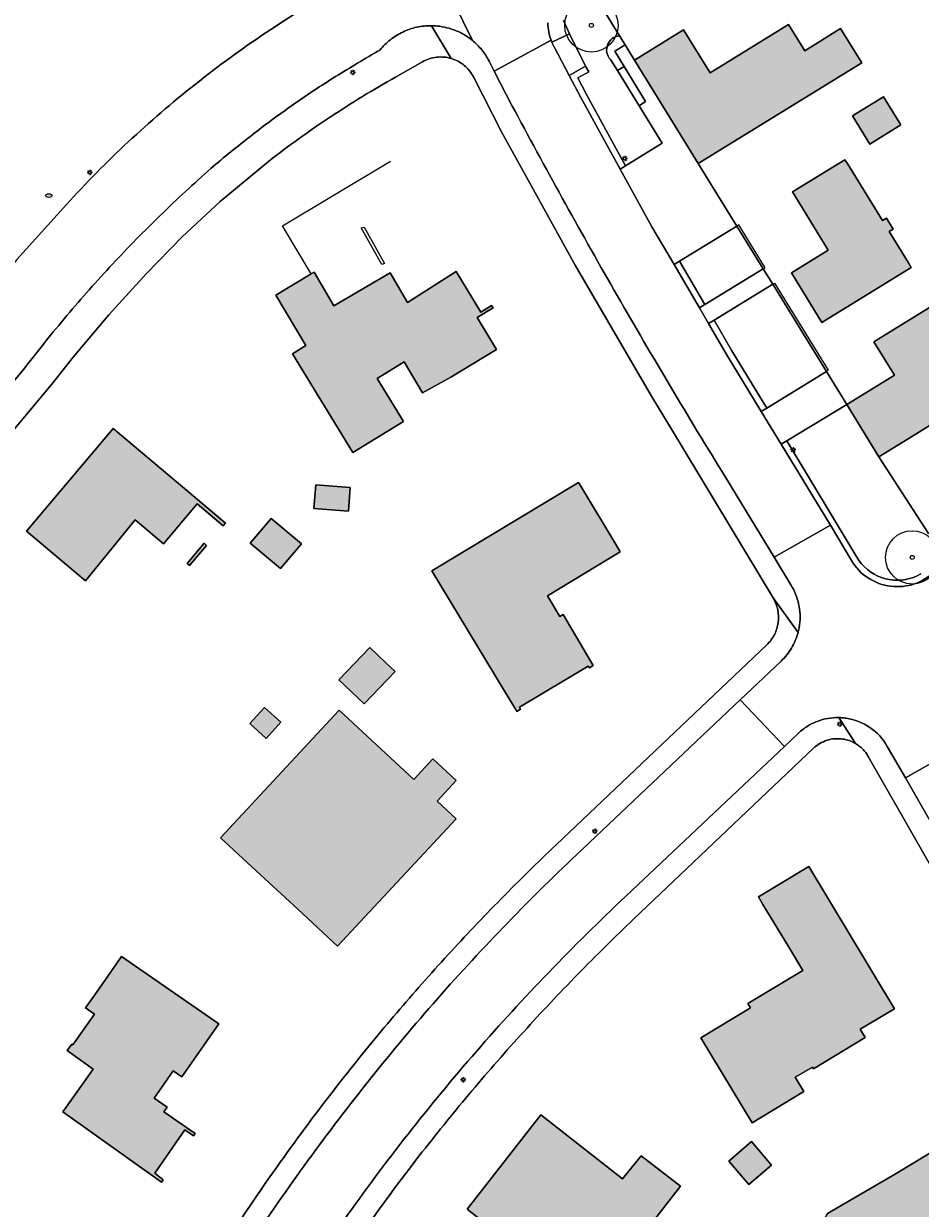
# Model space of a CAD drawing. Header units: metres. Extents: x 187482 to 189800, y 333582 to 335019.
# Tile 156 of 256: x 189077 to 189161, y 333673 to 333784. Entities that reach past the tile are written whole.
import ezdxf
from ezdxf.enums import TextEntityAlignment as Align

# ---------------------------------------------------------------- set-up
doc = ezdxf.new("R2010")
doc.units = ezdxf.units.M
doc.layers.get('0').update_dxf_attribs({"color": 252, "lineweight": 18})
for name, color, linetype, lineweight in [('B-WE-GR-BEPLANTING_CULTUUR_BODEMBEDEKKER-GV', 252, 'Continuous', 18), ('B-WE-GR-BEPLANTING_CULTUUR_HEESTERS-GV', 252, 'Continuous', 18), ('B-WE-GR-BOOM-S', 252, 'Continuous', 18), ('B-WE-GR-HAAG-G', 252, 'GR-HAAG1-SO', 18), ('B-WE-IE-MEUBILAIR-S', 252, 'Continuous', 18), ('B-WE-IE-TERREINAFSCHEIDING_KUNSTMATIG_HEKWERK-G', 252, 'IE-TERREINAFSCHEIDING_KUNSTMATIG-SO', 18), ('B-WE-IE-TERREINAFSCHEIDING_KUNSTMATIG_MUUR-G', 252, 'IE-TERREINAFSCHEIDING_KUNSTMATIG-SO', 18), ('B-WE-OG-BEBOUWING-GV', 252, 'Continuous', 18), ('B-WE-OG-TERREIN_BEGROEID-GV', 252, 'Continuous', 18), ('B-WE-OG-TERREIN_ERF-GV', 252, 'Continuous', 18), ('B-WE-VH-GESLOTENVERHARDING_ASFALT-GV', 252, 'Continuous', 18), ('B-WE-VH-OPENVERHARDING_BETONSTRAATSTEEN-GV', 252, 'Continuous', 18), ('B-WE-VH-OPENVERHARDING_TEGEL-GV', 252, 'Continuous', 18)]:
    doc.layers.add(name, color=color, linetype=linetype, lineweight=lineweight)
doc.layers.add('B-WE-OG-BEBOUWING-V', color=7, linetype='Continuous', lineweight=18, true_color=0xf0f0f0)
doc.styles.add('NLCS-ISO', font='NLCS-ISO.ttf')
doc.linetypes.add('GR-HAAG1-SO', pattern='A,6,[176,NLCS.SHX,S=0.125,R=0,X=0,Y=0],-2', length=8)
doc.linetypes.add('IE-TERREINAFSCHEIDING_KUNSTMATIG-SO', pattern='A,4,[82,NLCS.SHX,S=0.75,R=90,X=0,Y=0],4,-2', length=10)

# ---------------------------------------------------------------- blocks, each defined once
blk = doc.blocks.new('SIE-MEUBILAIR_PAAL_LICHTMAST-SO')
for points in [[(-0.62, 0), (-1, 0)], [(-0.71, 0.71), (-0.44, 0.44)], [(0, 1), (0, 0.62)], [(0.44, 0.44), (0.71, 0.71)], [(1, 0), (0.62, 0)], [(-0.71, -0.71), (-0.44, -0.44)], [(0, -0.62), (0, -1)], [(0.44, -0.44), (0.71, -0.71)]]:
    blk.add_lwpolyline(points)
blk.add_circle((0, 0), 0.5)
blk = doc.blocks.new('SIE-MEUBILAIR_PUT_BRANDKRAAN-SO')
blk.add_ellipse((0, 0), major_axis=(1.25, 0), ratio=0.54)
at = {"style": 'NLCS-ISO'}
blk.add_text('bk', height=0.75, dxfattribs=at).set_placement((0.03, 0), align=Align.MIDDLE_CENTER)
blk = doc.blocks.new('SGR-BOOM_GBKN-SO')
at = {"color": 0, "linetype": 'ByBlock', "lineweight": 18}
for radius in [2, 0.15]:
    blk.add_circle((0, 0), radius, dxfattribs=at)

msp = doc.modelspace()

# ---------------------------------------------------------------- hatches: boundary and pattern name
at = {"layer": 'B-WE-OG-BEBOUWING-V'}
h = msp.add_hatch(color=256, dxfattribs=at)
h.dxf.hatch_style = 1
h.paths.add_polyline_path([(189134.307, 333780.22), (189140.29, 333770.513), (189155.613, 333779.958), (189153.634, 333783.168), (189150.273, 333781.096), (189148.757, 333783.556), (189141.418, 333779.032), (189138.904, 333783.053)], flags=17)
h = msp.add_hatch(color=256, dxfattribs=at)
h.dxf.hatch_style = 1
h.paths.add_polyline_path([(189154.742, 333774.98), (189156.369, 333772.341), (189159.28, 333774.136), (189157.654, 333776.775)], flags=17)
h = msp.add_hatch(color=256, dxfattribs=at)
h.dxf.hatch_style = 1
h.paths.add_polyline_path([(189157.555, 333765.16), (189154.304, 333770.45), (189154.042, 333770.876), (189149.126, 333767.856), (189151.429, 333764.09), (189152.473, 333762.384), (189149.032, 333760.273), (189151.89, 333755.622), (189160.257, 333760.763), (189159.995, 333761.189), (189158.183, 333764.137), (189158.558, 333764.367), (189157.93, 333765.39)], flags=17)
h = msp.add_hatch(color=256, dxfattribs=at)
h.dxf.hatch_style = 1
h.paths.add_polyline_path([(189110.18, 333750.363), (189112.723, 333751.909), (189114.428, 333749.019), (189117.084, 333750.497), (189121.368, 333753.075), (189119.563, 333756.075), (189121.041, 333756.974), (189120.907, 333757.197), (189119.896, 333756.589), (189117.601, 333760.402), (189113.019, 333757.487), (189111.391, 333760.275), (189106.11, 333757.179), (189104.269, 333760.326), (189103.986, 333760.157), (189100.668, 333758.181), (189103.491, 333753.44), (189102.241, 333752.676), (189107.883, 333743.424), (189112.656, 333746.317)], flags=17)
h = msp.add_hatch(color=256, dxfattribs=at)
h.dxf.hatch_style = 1
h.paths.add_polyline_path([(189164.775, 333742.985), (189169.439, 333745.842), (189167.23, 333749.418), (189162.385, 333757.258), (189156.762, 333753.784), (189158.685, 333750.67), (189156.808, 333749.524), (189154.206, 333747.936), (189157.235, 333743.022), (189160.771, 333745.201), (189162.683, 333746.38)], flags=17)
h = msp.add_hatch(color=256, dxfattribs=at)
h.dxf.hatch_style = 1
h.paths.add_polyline_path([(189092.349, 333733.022), (189092.594, 333732.816), (189094.185, 333734.705), (189093.94, 333734.911)], flags=16)
h.paths.add_polyline_path([(189077.297, 333736.044), (189082.819, 333731.394), (189087.475, 333737.105), (189090.143, 333734.858), (189093.303, 333738.611), (189095.743, 333736.556), (189095.95, 333736.801), (189092.514, 333739.694), (189085.409, 333745.677)], flags=17)
h = msp.add_hatch(color=256, dxfattribs=at)
h.dxf.hatch_style = 1
h.paths.add_polyline_path([(189104.249, 333738.18), (189107.481, 333737.921), (189107.658, 333740.127), (189104.426, 333740.386)], flags=17)
h = msp.add_hatch(color=256, dxfattribs=at)
h.dxf.hatch_style = 1
h.paths.add_polyline_path([(189115.291, 333732.34), (189122.084, 333721.104), (189123.112, 333719.403), (189123.27, 333719.142), (189123.631, 333719.363), (189123.527, 333719.534), (189129.977, 333723.394), (189130.078, 333723.237), (189130.448, 333723.465), (189127.621, 333728.221), (189127.32, 333728.042), (189126.156, 333729.985), (189132.974, 333734.109), (189132.624, 333734.692), (189129.288, 333740.25), (189129.071, 333740.611)], flags=17)
h = msp.add_hatch(color=256, dxfattribs=at)
h.dxf.hatch_style = 1
h.paths.add_polyline_path([(189098.276, 333734.918), (189101.104, 333732.559), (189103.072, 333734.872), (189100.244, 333737.231)], flags=17)
h = msp.add_hatch(color=256, dxfattribs=at)
h.dxf.hatch_style = 1
h.paths.add_polyline_path([(189109.491, 333725.149), (189106.595, 333722.114), (189108.974, 333719.844), (189111.87, 333722.88), (189111.003, 333723.706)], flags=17)
h = msp.add_hatch(color=256, dxfattribs=at)
h.dxf.hatch_style = 1
h.paths.add_polyline_path([(189113.602, 333712.774), (189106.629, 333719.271), (189095.492, 333707.281), (189098.822, 333704.186), (189102.743, 333700.6), (189106.464, 333697.133), (189117.583, 333709.065), (189115.79, 333710.736), (189117.594, 333712.672), (189115.407, 333714.711)], flags=17)
h = msp.add_hatch(color=256, dxfattribs=at)
h.dxf.hatch_style = 1
h.paths.add_polyline_path([(189098.234, 333717.997), (189099.761, 333716.611), (189101.147, 333718.137), (189099.621, 333719.524)], flags=17)
h = msp.add_hatch(color=256, dxfattribs=at)
h.dxf.hatch_style = 1
h.paths.add_polyline_path([(189146.35, 333701.052), (189148.83, 333696.939), (189150.08, 333694.865), (189144.925, 333691.757), (189145.173, 333691.346), (189140.531, 333688.547), (189145.334, 333680.582), (189150.181, 333683.514), (189149.363, 333684.837), (189151.01, 333685.798), (189151.1, 333685.648), (189155.947, 333688.568), (189155.482, 333689.341), (189158.682, 333691.265), (189150.661, 333704.604), (189145.929, 333701.751)], flags=17)
h = msp.add_hatch(color=256, dxfattribs=at)
h.dxf.hatch_style = 1
h.paths.add_polyline_path([(189091.862, 333684.891), (189095.333, 333689.852), (189086.203, 333696.157), (189083.932, 333692.894), (189082.825, 333691.345), (189083.665, 333690.745), (189081.635, 333687.899), (189081.554, 333687.957), (189081.112, 333687.338), (189083.555, 333685.596), (189080.71, 333681.607), (189089.951, 333675.017), (189090.116, 333675.22), (189089.341, 333675.851), (189092.157, 333679.929), (189092.947, 333679.362), (189093.103, 333679.578), (189090.186, 333681.607), (189090.482, 333682.033), (189090.065, 333682.323), (189089.261, 333682.882), (189091.05, 333685.455)], flags=17)
h = msp.add_hatch(color=256, dxfattribs=at)
h.dxf.hatch_style = 1
h.paths.add_polyline_path([(189133.196, 333675.308), (189125.511, 333681.317), (189118.603, 333672.48), (189125.427, 333667.145), (189125.499, 333667.239), (189126.293, 333666.622), (189124.948, 333664.89), (189128.754, 333661.934), (189138.611, 333674.626), (189134.927, 333677.487)], flags=17)
h = msp.add_hatch(color=256, dxfattribs=at)
h.dxf.hatch_style = 1
h.paths.add_polyline_path([(189165.56, 333679.88), (189158.849, 333675.814), (189152.402, 333672.083), (189150.18, 333668.075), (189156.903, 333664.348), (189159.394, 333668.841), (189159.467, 333668.972), (189160.878, 333667.97), (189160.679, 333667.859), (189160.888, 333667.518), (189162.25, 333668.37), (189163.089, 333668.895), (189167.393, 333661.871), (189167.164, 333661.448), (189165.919, 333659.144), (189166.561, 333658.797), (189168.478, 333662.342), (189169.941, 333663.231), (189170.585, 333662.169), (189174.494, 333664.539), (189173.856, 333665.608), (189174.117, 333665.762), (189168.411, 333675.176), (189165.788, 333679.503)], flags=17)
h = msp.add_hatch(color=256, dxfattribs=at)
h.dxf.hatch_style = 1
h.paths.add_polyline_path([(189145.041, 333674.779), (189147.162, 333676.601), (189145.271, 333678.813), (189143.15, 333676.992)], flags=17)

# ---------------------------------------------------------------- linework, layer by layer
at = {"layer": 'B-WE-GR-BEPLANTING_CULTUUR_BODEMBEDEKKER-GV'}
for points in [[(189126.189, 333783.695, 0.0236979), (189126.218, 333783.23)], [(189126.218, 333783.23, 0.0237119), (189126.291, 333782.771)], [(189126.291, 333782.771, 0.0201966), (189126.376, 333782.421)], [(189126.376, 333782.421, 0.0176037), (189126.486, 333782.079)]]:
    msp.add_lwpolyline(points, format="xyb", dxfattribs=at)
at = {"layer": 'B-WE-GR-BEPLANTING_CULTUUR_BODEMBEDEKKER-GV', "flags": 128}
msp.add_lwpolyline([(189126.486, 333782.079), (189126.495, 333782.054), (189126.504, 333782.029), (189126.513, 333782.004), (189126.523, 333781.979), (189126.532, 333781.955), (189126.542, 333781.93), (189126.552, 333781.906), (189126.562, 333781.881), (189128.226, 333782.668), (189127.642, 333783.915)], dxfattribs=at)
at = {"layer": 'B-WE-GR-BEPLANTING_CULTUUR_HEESTERS-GV', "flags": 128}
for points in [[(189132.903, 333782.497), (189131.657, 333784.519), (189129.668, 333788.09)], [(189127.642, 333783.915), (189128.226, 333782.668), (189129.719, 333779.64), (189130.016, 333779.118), (189128.988, 333778.534), (189129.811, 333776.979), (189133.478, 333770.308), (189136.914, 333772.426), (189134.754, 333775.932), (189132.715, 333779.239), (189132.045, 333780.262)], [(189161.162, 333732.031), (189160.823, 333731.855), (189160.471, 333731.709), (189160.107, 333731.594), (189159.735, 333731.511), (189159.357, 333731.461), (189158.976, 333731.443), (189158.595, 333731.458), (189158.216, 333731.505), (189157.843, 333731.585), (189157.479, 333731.697), (189157.125, 333731.84), (189156.785, 333732.013), (189156.461, 333732.215), (189156.156, 333732.444), (189155.872, 333732.698), (189155.61, 333732.975), (189155.374, 333733.275), (189155.164, 333733.593), (189148.582, 333744.504), (189148.07, 333744.191), (189152.678, 333736.613), (189154.649, 333733.285)]]:
    msp.add_lwpolyline(points, dxfattribs=at)
at = {"layer": 'B-WE-GR-BEPLANTING_CULTUUR_HEESTERS-GV'}
for points in [[(189132.226, 333782.229, -0.1387411), (189132.903, 333782.497)], [(189131.72, 333780.918, -0.1398525), (189131.788, 333781.647)], [(189131.788, 333781.647, -0.1394812), (189132.226, 333782.229)], [(189132.045, 333780.262, -0.1392752), (189131.72, 333780.918)], [(189154.649, 333733.285, 0.1141122), (189156.213, 333731.659)], [(189156.213, 333731.659, 0.1139238), (189158.33, 333730.882)], [(189160.574, 333731.11, 0.1134733), (189162.492, 333732.296)], [(189158.33, 333730.882, 0.1140815), (189160.574, 333731.11)]]:
    msp.add_lwpolyline(points, format="xyb", dxfattribs=at)
at = {"layer": 'B-WE-GR-BEPLANTING_CULTUUR_HEESTERS-GV', "flags": 128}
for points in [[(189129.719, 333779.64), (189128.185, 333778.768), (189129.283, 333776.694), (189132.967, 333769.993), (189133.478, 333770.308), (189129.811, 333776.979), (189128.988, 333778.534), (189130.016, 333779.118)], [(189140.909, 333757.284), (189138.531, 333761.347), (189138.02, 333761.033), (189140.397, 333756.97)], [(189141.768, 333755.817), (189141.256, 333755.503), (189142.92, 333752.659), (189146.203, 333747.26), (189146.713, 333747.575), (189143.435, 333752.966)]]:
    msp.add_lwpolyline(points, close=True, dxfattribs=at)
at = {"layer": 'B-WE-GR-HAAG-G', "ltscale": 0.2}
for points in [[(189115.064, 333780.332, 0.0503365), (189114.43, 333780.05)], [(189115.743, 333780.481, 0.0513366), (189115.064, 333780.332)], [(189116.437, 333780.491, 0.0519042), (189115.743, 333780.481)], [(189117.119, 333780.362, 0.0511536), (189116.437, 333780.491)], [(189117.761, 333780.099, 0.0516649), (189117.119, 333780.362)], [(189118.338, 333779.712, 0.0498987), (189117.761, 333780.099)], [(189118.825, 333779.217, 0.0509131), (189118.338, 333779.712)], [(189119.203, 333778.635, 0.051951), (189118.825, 333779.217)], [(189111.898, 333778.604, 0.0097846), (189108.81, 333776.802)], [(189108.81, 333776.802, 0.009546), (189105.792, 333774.885)], [(189105.792, 333774.885, 0.0094643), (189102.849, 333772.855)], [(189102.849, 333772.855, 0.0093966), (189099.985, 333770.714)]]:
    msp.add_lwpolyline(points, format="xyb", dxfattribs=at)
at = {"layer": 'B-WE-GR-HAAG-G', "ltscale": 0.2, "flags": 128}
for points in [[(189114.43, 333780.05), (189111.898, 333778.604)], [(189137.675, 333745.776), (189135.913, 333748.709), (189128.756, 333760.982), (189121.872, 333773.41), (189119.203, 333778.635)], [(189081.66, 333752.364), (189085.011, 333756.338), (189088.519, 333760.175), (189091.895, 333763.652), (189095.445, 333766.952)]]:
    msp.add_lwpolyline(points, dxfattribs=at)
at = {"layer": 'B-WE-IE-TERREINAFSCHEIDING_KUNSTMATIG_HEKWERK-G', "ltscale": 0.2, "flags": 128}
for points in [[(189131.657, 333784.519), (189132.903, 333782.497)], [(189132.903, 333782.497), (189133.429, 333781.644)], [(189133.429, 333781.644), (189134.307, 333780.22)], [(189162.836, 333736.691), (189161.884, 333735.827), (189157.235, 333743.022)]]:
    msp.add_lwpolyline(points, dxfattribs=at)
at = {"layer": 'B-WE-IE-TERREINAFSCHEIDING_KUNSTMATIG_MUUR-G', "ltscale": 0.2, "flags": 128}
for points in [[(189103.986, 333760.157), (189101.286, 333764.658), (189111.442, 333770.723)], [(189146.38, 333760.64), (189146.555, 333760.749), (189144.084, 333764.759), (189143.905, 333764.648)], [(189146.38, 333760.64), (189143.905, 333764.648)], [(189147.269, 333759.191), (189147.447, 333759.301), (189152.479, 333751.138), (189152.3, 333751.028)], [(189152.3, 333751.028), (189147.269, 333759.191)]]:
    msp.add_lwpolyline(points, dxfattribs=at)
msp.add_lwpolyline([(189110.878, 333761.136), (189110.609, 333761.059), (189108.69, 333764.483), (189108.959, 333764.56)], close=True, dxfattribs=at)
at = {"layer": 'B-WE-OG-BEBOUWING-GV', "flags": 128}
for points in [[(189134.307, 333780.22), (189140.29, 333770.513), (189155.613, 333779.958), (189153.634, 333783.168), (189150.273, 333781.096), (189148.757, 333783.556), (189141.418, 333779.032), (189138.904, 333783.053)], [(189154.742, 333774.98), (189156.369, 333772.341), (189159.28, 333774.136), (189157.654, 333776.775)], [(189157.555, 333765.16), (189154.304, 333770.45), (189154.042, 333770.876), (189149.126, 333767.856), (189151.429, 333764.09), (189152.473, 333762.384), (189149.032, 333760.273), (189151.89, 333755.622), (189160.257, 333760.763), (189159.995, 333761.189), (189158.183, 333764.137), (189158.558, 333764.367), (189157.93, 333765.39)], [(189110.18, 333750.363), (189112.723, 333751.909), (189114.428, 333749.019), (189117.084, 333750.497), (189121.368, 333753.075), (189119.563, 333756.075), (189121.041, 333756.974), (189120.907, 333757.197), (189119.896, 333756.589), (189117.601, 333760.402), (189113.019, 333757.487), (189111.391, 333760.275), (189106.11, 333757.179), (189104.269, 333760.326), (189103.986, 333760.157), (189100.668, 333758.181), (189103.491, 333753.44), (189102.241, 333752.676), (189107.883, 333743.424), (189112.656, 333746.317)], [(189164.775, 333742.985), (189169.439, 333745.842), (189167.23, 333749.418), (189162.385, 333757.258), (189156.762, 333753.784), (189158.685, 333750.67), (189156.808, 333749.524), (189154.206, 333747.936), (189157.235, 333743.022), (189160.771, 333745.201), (189162.683, 333746.38)], [(189077.297, 333736.044), (189082.819, 333731.394), (189087.475, 333737.105), (189090.143, 333734.858), (189093.303, 333738.611), (189095.743, 333736.556), (189095.95, 333736.801), (189092.514, 333739.694), (189085.409, 333745.677)], [(189104.249, 333738.18), (189107.481, 333737.921), (189107.658, 333740.127), (189104.426, 333740.386)], [(189115.291, 333732.34), (189122.084, 333721.104), (189123.112, 333719.403), (189123.27, 333719.142), (189123.631, 333719.363), (189123.527, 333719.534), (189129.977, 333723.394), (189130.078, 333723.237), (189130.448, 333723.465), (189127.621, 333728.221), (189127.32, 333728.042), (189126.156, 333729.985), (189132.974, 333734.109), (189132.624, 333734.692), (189129.288, 333740.25), (189129.071, 333740.611)], [(189098.276, 333734.918), (189101.104, 333732.559), (189103.072, 333734.872), (189100.244, 333737.231)], [(189092.349, 333733.022), (189092.594, 333732.816), (189094.185, 333734.705), (189093.94, 333734.911)], [(189109.491, 333725.149), (189106.595, 333722.114), (189108.974, 333719.844), (189111.87, 333722.88), (189111.003, 333723.706)], [(189113.602, 333712.774), (189106.629, 333719.271), (189095.492, 333707.281), (189098.822, 333704.186), (189102.743, 333700.6), (189106.464, 333697.133), (189117.583, 333709.065), (189115.79, 333710.736), (189117.594, 333712.672), (189115.407, 333714.711)], [(189098.234, 333717.997), (189099.761, 333716.611), (189101.147, 333718.137), (189099.621, 333719.524)], [(189146.35, 333701.052), (189148.83, 333696.939), (189150.08, 333694.865), (189144.925, 333691.757), (189145.173, 333691.346), (189140.531, 333688.547), (189145.334, 333680.582), (189150.181, 333683.514), (189149.363, 333684.837), (189151.01, 333685.798), (189151.1, 333685.648), (189155.947, 333688.568), (189155.482, 333689.341), (189158.682, 333691.265), (189150.661, 333704.604), (189145.929, 333701.751)], [(189091.862, 333684.891), (189095.333, 333689.852), (189086.203, 333696.157), (189083.932, 333692.894), (189082.825, 333691.345), (189083.665, 333690.745), (189081.635, 333687.899), (189081.554, 333687.957), (189081.112, 333687.338), (189083.555, 333685.596), (189080.71, 333681.607), (189089.951, 333675.017), (189090.116, 333675.22), (189089.341, 333675.851), (189092.157, 333679.929), (189092.947, 333679.362), (189093.103, 333679.578), (189090.186, 333681.607), (189090.482, 333682.033), (189090.065, 333682.323), (189089.261, 333682.882), (189091.05, 333685.455)], [(189133.196, 333675.308), (189125.511, 333681.317), (189118.603, 333672.48), (189125.427, 333667.145), (189125.499, 333667.239), (189126.293, 333666.622), (189124.948, 333664.89), (189128.754, 333661.934), (189138.611, 333674.626), (189134.927, 333677.487)], [(189165.56, 333679.88), (189158.849, 333675.814), (189152.402, 333672.083), (189150.18, 333668.075), (189156.903, 333664.348), (189159.394, 333668.841), (189159.467, 333668.972), (189160.878, 333667.97), (189160.679, 333667.859), (189160.888, 333667.518), (189162.25, 333668.37), (189163.089, 333668.895), (189167.393, 333661.871), (189167.164, 333661.448), (189165.919, 333659.144), (189166.561, 333658.797), (189168.478, 333662.342), (189169.941, 333663.231), (189170.585, 333662.169), (189174.494, 333664.539), (189173.856, 333665.608), (189174.117, 333665.762), (189168.411, 333675.176), (189165.788, 333679.503)], [(189145.041, 333674.779), (189147.162, 333676.601), (189145.271, 333678.813), (189143.15, 333676.992)]]:
    msp.add_lwpolyline(points, close=True, dxfattribs=at)
at = {"layer": 'B-WE-OG-TERREIN_BEGROEID-GV'}
for points in [[(189099.769, 333782.794, -0.0200654), (189106.81, 333787.107)], [(189093.097, 333777.929, -0.0202026), (189099.769, 333782.794)], [(189086.838, 333772.544, -0.0200862), (189093.097, 333777.929)], [(189081.032, 333766.673, -0.0201249), (189086.838, 333772.544)]]:
    msp.add_lwpolyline(points, format="xyb", dxfattribs=at)
at = {"layer": 'B-WE-OG-TERREIN_BEGROEID-GV', "flags": 128}
for points in [[(189076.399, 333761.511), (189081.032, 333766.673)], [(189161.884, 333735.827), (189157.235, 333743.022), (189154.206, 333747.936), (189148.582, 333744.504), (189155.164, 333733.593), (189155.374, 333733.275), (189155.61, 333732.975), (189155.872, 333732.698), (189156.156, 333732.444), (189156.461, 333732.215), (189156.785, 333732.013), (189157.125, 333731.84), (189157.479, 333731.697), (189157.843, 333731.585), (189158.216, 333731.505), (189158.595, 333731.458), (189158.976, 333731.443), (189159.357, 333731.461), (189159.735, 333731.511), (189160.107, 333731.594), (189160.471, 333731.709), (189160.823, 333731.855), (189161.162, 333732.031)]]:
    msp.add_lwpolyline(points, dxfattribs=at)
for points in [[(189138.531, 333761.347), (189140.909, 333757.284), (189146.38, 333760.64), (189143.905, 333764.648)], [(189146.713, 333747.575), (189152.3, 333751.028), (189147.269, 333759.191), (189141.768, 333755.817), (189143.435, 333752.966)]]:
    msp.add_lwpolyline(points, close=True, dxfattribs=at)
at = {"layer": 'B-WE-OG-TERREIN_ERF-GV', "flags": 128}
for points in [[(189131.657, 333784.519), (189132.903, 333782.497), (189133.429, 333781.644), (189134.307, 333780.22), (189138.904, 333783.053), (189141.418, 333779.032), (189148.757, 333783.556), (189150.273, 333781.096), (189153.634, 333783.168), (189155.613, 333779.958), (189140.29, 333770.513), (189143.905, 333764.648), (189146.38, 333760.64), (189147.269, 333759.191), (189152.3, 333751.028), (189154.206, 333747.936), (189156.808, 333749.524), (189158.685, 333750.67), (189156.762, 333753.784), (189162.385, 333757.258)], [(189132.715, 333779.239), (189133.335, 333779.621), (189132.459, 333781.056), (189133.429, 333781.644), (189132.903, 333782.497)], [(189132.045, 333780.262), (189132.715, 333779.239)], [(189114.43, 333780.05), (189111.898, 333778.604)], [(189147.307, 333729.781), (189137.675, 333745.776), (189135.913, 333748.709), (189128.756, 333760.982), (189121.872, 333773.41), (189119.203, 333778.635)], [(189099.985, 333770.714), (189095.445, 333766.952), (189091.895, 333763.652), (189088.519, 333760.175), (189085.011, 333756.338), (189081.66, 333752.364), (189079.667, 333749.838), (189060.517, 333726.912)], [(189162.683, 333746.38), (189160.771, 333745.201), (189157.235, 333743.022), (189161.884, 333735.827)], [(189126.957, 333706.636), (189146.711, 333725.384)], [(189151.091, 333715.684), (189134.229, 333699.664)], [(189176.702, 333679.122), (189171.127, 333688.874), (189165.665, 333698.426), (189156.229, 333714.93)]]:
    msp.add_lwpolyline(points, dxfattribs=at)
at = {"layer": 'B-WE-OG-TERREIN_ERF-GV'}
for points in [[(189132.903, 333782.497, 0.1387411), (189132.226, 333782.229)], [(189131.788, 333781.647, 0.1398525), (189131.72, 333780.918)], [(189132.226, 333782.229, 0.1394812), (189131.788, 333781.647)], [(189115.064, 333780.332, 0.0503365), (189114.43, 333780.05)], [(189115.743, 333780.481, 0.0513366), (189115.064, 333780.332)], [(189116.437, 333780.491, 0.0519042), (189115.743, 333780.481)], [(189117.119, 333780.362, 0.0511536), (189116.437, 333780.491)], [(189117.761, 333780.099, 0.0516649), (189117.119, 333780.362)], [(189131.72, 333780.918, 0.1392752), (189132.045, 333780.262)], [(189118.338, 333779.712, 0.0498987), (189117.761, 333780.099)], [(189118.825, 333779.217, 0.0509131), (189118.338, 333779.712)], [(189119.203, 333778.635, 0.051951), (189118.825, 333779.217)], [(189111.898, 333778.604, 0.0097846), (189108.81, 333776.802)], [(189108.81, 333776.802, 0.009546), (189105.792, 333774.885)], [(189105.792, 333774.885, 0.0094643), (189102.849, 333772.855)], [(189102.849, 333772.855, 0.0093966), (189099.985, 333770.714)], [(189147.743, 333728.67, 0.0846423), (189147.307, 333729.781)], [(189147.784, 333727.477, 0.084647), (189147.743, 333728.67)], [(189147.427, 333726.339, 0.0851294), (189147.784, 333727.477)], [(189146.711, 333725.384, 0.0842828), (189147.427, 333726.339)], [(189152.367, 333716.437, 0.1137845), (189151.091, 333715.684)], [(189153.843, 333716.556, 0.1131727), (189152.367, 333716.437)], [(189154.456, 333716.405, 0.0472539), (189153.843, 333716.556)], [(189155.029, 333716.14, 0.0474616), (189154.456, 333716.405)], [(189155.386, 333715.899, 0.0341081), (189155.029, 333716.14)], [(189155.708, 333715.614, 0.0345684), (189155.386, 333715.899)], [(189155.991, 333715.289, 0.0329647), (189155.708, 333715.614)], [(189156.229, 333714.93, 0.0322006), (189155.991, 333715.289)], [(189121.795, 333701.563, -0.0086958), (189126.957, 333706.636)], [(189116.813, 333696.312, -0.008699), (189121.795, 333701.563)], [(189134.229, 333699.664, 0.0092994), (189128.977, 333694.485)], [(189112.018, 333690.89, -0.0087082), (189116.813, 333696.312)], [(189128.977, 333694.485, 0.009211), (189123.919, 333689.117)], [(189107.415, 333685.304, -0.0087388), (189112.018, 333690.89)], [(189123.919, 333689.117, 0.0092211), (189119.062, 333683.566)], [(189097.004, 333670.927, -0.020813), (189107.415, 333685.304)], [(189119.062, 333683.566, 0.0091679), (189114.413, 333677.84)], [(189114.413, 333677.84, 0.0203518), (189104.795, 333664.403)]]:
    msp.add_lwpolyline(points, format="xyb", dxfattribs=at)
at = {"layer": 'B-WE-OG-TERREIN_ERF-GV', "flags": 128}
for points in [[(189133.335, 333779.621), (189132.715, 333779.239), (189134.754, 333775.932), (189135.343, 333776.328)], [(189159.28, 333774.136), (189156.369, 333772.341), (189154.742, 333774.98), (189157.654, 333776.775)], [(189154.304, 333770.45), (189157.555, 333765.16), (189157.93, 333765.39), (189158.558, 333764.367), (189158.183, 333764.137), (189159.995, 333761.189), (189160.257, 333760.763), (189151.89, 333755.622), (189149.032, 333760.273), (189152.473, 333762.384), (189151.429, 333764.09), (189149.126, 333767.856), (189154.042, 333770.876)], [(189114.428, 333749.019), (189112.723, 333751.909), (189110.18, 333750.363), (189112.656, 333746.317), (189107.883, 333743.424), (189102.241, 333752.676), (189103.491, 333753.44), (189100.668, 333758.181), (189103.986, 333760.157), (189104.269, 333760.326), (189106.11, 333757.179), (189111.391, 333760.275), (189113.019, 333757.487), (189117.601, 333760.402), (189119.896, 333756.589), (189120.907, 333757.197), (189121.041, 333756.974), (189119.563, 333756.075), (189121.368, 333753.075), (189117.084, 333750.497)], [(189090.143, 333734.858), (189087.475, 333737.105), (189082.819, 333731.394), (189077.297, 333736.044), (189085.409, 333745.677), (189092.514, 333739.694), (189095.95, 333736.801), (189095.743, 333736.556), (189093.303, 333738.611)], [(189104.249, 333738.18), (189104.426, 333740.386), (189107.658, 333740.127), (189107.481, 333737.921)], [(189132.624, 333734.692), (189132.974, 333734.109), (189126.156, 333729.985), (189127.32, 333728.042), (189127.621, 333728.221), (189130.448, 333723.465), (189130.078, 333723.237), (189129.977, 333723.394), (189123.527, 333719.534), (189123.631, 333719.363), (189123.27, 333719.142), (189123.112, 333719.403), (189122.084, 333721.104), (189115.291, 333732.34), (189129.071, 333740.611), (189129.288, 333740.25)], [(189098.276, 333734.918), (189100.244, 333737.231), (189103.072, 333734.872), (189101.104, 333732.559)], [(189092.349, 333733.022), (189093.94, 333734.911), (189094.185, 333734.705), (189092.594, 333732.816)], [(189106.595, 333722.114), (189109.491, 333725.149), (189111.003, 333723.706), (189111.87, 333722.88), (189108.974, 333719.844)], [(189098.822, 333704.186), (189095.492, 333707.281), (189106.629, 333719.271), (189113.602, 333712.774), (189115.407, 333714.711), (189117.594, 333712.672), (189115.79, 333710.736), (189117.583, 333709.065), (189106.464, 333697.133), (189102.743, 333700.6)], [(189098.234, 333717.997), (189099.621, 333719.524), (189101.147, 333718.137), (189099.761, 333716.611)], [(189148.83, 333696.939), (189146.35, 333701.052), (189145.929, 333701.751), (189150.661, 333704.604), (189158.682, 333691.265), (189155.482, 333689.341), (189155.947, 333688.568), (189151.1, 333685.648), (189151.01, 333685.798), (189149.363, 333684.837), (189150.181, 333683.514), (189145.334, 333680.582), (189140.531, 333688.547), (189145.173, 333691.346), (189144.925, 333691.757), (189150.08, 333694.865)], [(189082.825, 333691.345), (189083.932, 333692.894), (189086.203, 333696.157), (189095.333, 333689.852), (189091.862, 333684.891), (189091.05, 333685.455), (189089.261, 333682.882), (189090.065, 333682.323), (189090.482, 333682.033), (189090.186, 333681.607), (189093.103, 333679.578), (189092.947, 333679.362), (189092.157, 333679.929), (189089.341, 333675.851), (189090.116, 333675.22), (189089.951, 333675.017), (189080.71, 333681.607), (189083.555, 333685.596), (189081.112, 333687.338), (189081.554, 333687.957), (189081.635, 333687.899), (189083.665, 333690.745)], [(189118.603, 333672.48), (189125.511, 333681.317), (189133.196, 333675.308), (189134.927, 333677.487), (189138.611, 333674.626), (189128.754, 333661.934), (189124.948, 333664.89), (189126.293, 333666.622), (189125.499, 333667.239), (189125.427, 333667.145)], [(189150.18, 333668.075), (189152.402, 333672.083), (189158.849, 333675.814), (189165.56, 333679.88), (189165.788, 333679.503), (189168.411, 333675.176), (189174.117, 333665.762), (189173.856, 333665.608), (189174.494, 333664.539), (189170.585, 333662.169), (189169.941, 333663.231), (189168.478, 333662.342), (189166.561, 333658.797), (189165.919, 333659.144), (189167.164, 333661.448), (189167.393, 333661.871), (189163.089, 333668.895), (189162.25, 333668.37), (189160.888, 333667.518), (189160.679, 333667.859), (189160.878, 333667.97), (189159.467, 333668.972), (189159.394, 333668.841), (189156.903, 333664.348)], [(189145.271, 333678.813), (189147.162, 333676.601), (189145.041, 333674.779), (189143.15, 333676.992)]]:
    msp.add_lwpolyline(points, close=True, dxfattribs=at)
at = {"layer": 'B-WE-VH-GESLOTENVERHARDING_ASFALT-GV', "flags": 128}
for points in [[(189119.105, 333782.053), (189113.095, 333794.35)], [(189113.095, 333794.35), (189119.105, 333782.053)], [(189120.673, 333780.121), (189121.157, 333779.186), (189126.486, 333782.079)], [(189141.256, 333755.503), (189140.397, 333756.97), (189138.02, 333761.033), (189135.941, 333764.585), (189132.967, 333769.993), (189129.283, 333776.694), (189128.185, 333778.768), (189126.768, 333781.442), (189126.74, 333781.496), (189126.713, 333781.55), (189126.686, 333781.604), (189126.66, 333781.659), (189126.635, 333781.714), (189126.61, 333781.769), (189126.586, 333781.825), (189126.562, 333781.881), (189126.552, 333781.906), (189126.542, 333781.93), (189126.532, 333781.955), (189126.523, 333781.979), (189126.513, 333782.004), (189126.504, 333782.029), (189126.495, 333782.054), (189126.486, 333782.079), (189121.157, 333779.186), (189122.82, 333775.97)], [(189081.032, 333766.673), (189076.399, 333761.511), (189073.335, 333757.735), (189072.413, 333756.599), (189072.221, 333756.362), (189072.028, 333756.125), (189071.294, 333755.248), (189040.751, 333718.746), (189030.436, 333706.422), (189027.334, 333702.716)], [(189142.485, 333741.674), (189147.4, 333733.598), (189152.678, 333736.613), (189148.07, 333744.191), (189146.203, 333747.26), (189142.92, 333752.659), (189141.256, 333755.503)], [(189024.934, 333688.695), (189028.625, 333693.353), (189032.443, 333697.907), (189077.054, 333751.248)], [(189154.649, 333733.285), (189152.678, 333736.613), (189147.4, 333733.598), (189148.969, 333731.019)], [(189148.055, 333723.862), (189144.229, 333720.242), (189148.368, 333715.86), (189149.688, 333717.107)], [(189144.229, 333720.242), (189128.897, 333705.738)], [(189132.967, 333701.312), (189148.368, 333715.86), (189144.229, 333720.242)], [(189158.017, 333715.871), (189159.709, 333712.91), (189165.052, 333715.962), (189164.591, 333716.725), (189162.227, 333720.645)], [(189176.677, 333696.686), (189173.392, 333702.133), (189168.088, 333710.927), (189166.772, 333713.11), (189165.052, 333715.962), (189159.709, 333712.91), (189178.025, 333680.845)]]:
    msp.add_lwpolyline(points, dxfattribs=at)
at = {"layer": 'B-WE-VH-GESLOTENVERHARDING_ASFALT-GV'}
for points in [[(189106.81, 333787.107, 0.0200654), (189099.769, 333782.794)], [(189126.218, 333783.23, -0.0236979), (189126.189, 333783.695)], [(189099.769, 333782.794, 0.0202026), (189093.097, 333777.929)], [(189111.422, 333782.12, -0.0564628), (189112.591, 333782.846)], [(189112.591, 333782.846, -0.0560144), (189113.894, 333783.293)], [(189113.894, 333783.293, -0.0563101), (189115.263, 333783.438)], [(189115.263, 333783.438, -0.0103337), (189115.55, 333783.429)], [(189115.55, 333783.429, -0.0141215), (189115.837, 333783.407)], [(189115.837, 333783.407, -0.0727078), (189117.571, 333782.971)], [(189117.571, 333782.971, -0.0732919), (189119.105, 333782.053)], [(189126.291, 333782.771, -0.0237119), (189126.218, 333783.23)], [(189126.376, 333782.421, -0.0201966), (189126.291, 333782.771)], [(189126.486, 333782.079, -0.0176037), (189126.376, 333782.421)], [(189110.443, 333781.152, -0.0570119), (189111.422, 333782.12)], [(189119.105, 333782.053, -0.0270823), (189119.569, 333781.633)], [(189119.569, 333781.633, -0.0260952), (189119.988, 333781.167)], [(189106.282, 333778.674, -0.0119343), (189110.443, 333781.152)], [(189119.988, 333781.167, -0.0252719), (189120.357, 333780.662)], [(189120.357, 333780.662, -0.0249302), (189120.673, 333780.121)], [(189093.097, 333777.929, 0.0200862), (189086.838, 333772.544)], [(189102.248, 333775.995, -0.0120849), (189106.282, 333778.674)], [(189098.349, 333773.122, -0.0120994), (189102.248, 333775.995)], [(189122.82, 333775.97, 0.0040288), (189127.533, 333767.281)], [(189086.838, 333772.544, 0.0201249), (189081.032, 333766.673)], [(189094.595, 333770.062, -0.0123193), (189098.349, 333773.122)], [(189089.871, 333765.685, -0.0121913), (189094.595, 333770.062)], [(189127.533, 333767.281, 0.0040779), (189132.382, 333758.667)], [(189085.366, 333761.083, -0.0119686), (189089.871, 333765.685)], [(189081.09, 333756.267, -0.0120951), (189085.366, 333761.083)], [(189132.382, 333758.667, 0.0040778), (189137.367, 333750.131)], [(189077.054, 333751.248, -0.0120277), (189081.09, 333756.267)], [(189137.367, 333750.131, 0.0040425), (189142.485, 333741.674)], [(189156.213, 333731.659, -0.1141122), (189154.649, 333733.285)], [(189158.33, 333730.882, -0.1139238), (189156.213, 333731.659)], [(189162.492, 333732.296, -0.1134733), (189160.574, 333731.11)], [(189148.969, 333731.019, -0.0862488), (189149.704, 333729.219)], [(189160.574, 333731.11, -0.1140815), (189158.33, 333730.882)], [(189149.704, 333729.219, -0.0854937), (189149.79, 333727.277)], [(189149.73, 333726.904, -0.0140906), (189149.645, 333726.536)], [(189149.79, 333727.277, -0.0161004), (189149.73, 333726.904)], [(189149.391, 333725.791, -0.0346322), (189149.036, 333725.088)], [(189149.645, 333726.536, -0.0349549), (189149.391, 333725.791)], [(189149.036, 333725.088, -0.0338343), (189148.588, 333724.441)], [(189148.588, 333724.441, -0.0359841), (189148.055, 333723.862)], [(189150.507, 333717.743, -0.0479297), (189151.432, 333718.209)], [(189151.432, 333718.209, -0.0470143), (189152.431, 333718.488)], [(189152.431, 333718.488, -0.0475221), (189153.464, 333718.569)], [(189153.464, 333718.569, -0.0146002), (189153.809, 333718.552)], [(189153.809, 333718.552, -0.0178764), (189154.153, 333718.512)], [(189154.153, 333718.512, -0.1136702), (189156.389, 333717.636)], [(189149.688, 333717.107, -0.0488032), (189150.507, 333717.743)], [(189156.389, 333717.636, -0.1134624), (189158.017, 333715.871)], [(189128.897, 333705.738, 0.0235163), (189115.426, 333691.739)], [(189119.073, 333686.792, -0.0252709), (189132.967, 333701.312)], [(189115.426, 333691.739, 0.0235536), (189103.328, 333676.538)], [(189106.713, 333670.945, -0.0252725), (189119.073, 333686.792)], [(189103.328, 333676.538, 0.0234985), (189092.71, 333660.268)]]:
    msp.add_lwpolyline(points, format="xyb", dxfattribs=at)
at = {"layer": 'B-WE-VH-GESLOTENVERHARDING_ASFALT-GV', "flags": 128}
msp.add_lwpolyline([(189154.206, 333747.936), (189152.3, 333751.028), (189146.713, 333747.575), (189146.203, 333747.26), (189148.07, 333744.191), (189148.582, 333744.504)], close=True, dxfattribs=at)
at = {"layer": 'B-WE-VH-OPENVERHARDING_BETONSTRAATSTEEN-GV', "flags": 128}
for points in [[(189133.429, 333781.644), (189132.459, 333781.056), (189133.335, 333779.621), (189135.343, 333776.328), (189134.754, 333775.932), (189136.914, 333772.426), (189133.478, 333770.308), (189132.967, 333769.993), (189135.941, 333764.585), (189138.02, 333761.033), (189138.531, 333761.347), (189143.905, 333764.648), (189140.29, 333770.513), (189134.307, 333780.22)], [(189141.256, 333755.503), (189141.768, 333755.817), (189147.269, 333759.191), (189146.38, 333760.64), (189140.909, 333757.284), (189140.397, 333756.97)]]:
    msp.add_lwpolyline(points, close=True, dxfattribs=at)
at = {"layer": 'B-WE-VH-OPENVERHARDING_TEGEL-GV'}
for points in [[(189112.591, 333782.846, 0.0564628), (189111.422, 333782.12)], [(189113.894, 333783.293, 0.0560144), (189112.591, 333782.846)], [(189115.263, 333783.438, 0.0563101), (189113.894, 333783.293)], [(189115.55, 333783.429, 0.0103337), (189115.263, 333783.438)], [(189115.837, 333783.407, 0.0141215), (189115.55, 333783.429)], [(189117.571, 333782.971, 0.0727078), (189115.837, 333783.407)], [(189119.105, 333782.053, 0.0732919), (189117.571, 333782.971)], [(189111.422, 333782.12, 0.0570119), (189110.443, 333781.152)], [(189119.569, 333781.633, 0.0270823), (189119.105, 333782.053)], [(189119.988, 333781.167, 0.0260952), (189119.569, 333781.633)], [(189110.443, 333781.152, 0.0119343), (189106.282, 333778.674)], [(189114.43, 333780.05, -0.0503365), (189115.064, 333780.332)], [(189115.064, 333780.332, -0.0513366), (189115.743, 333780.481)], [(189115.743, 333780.481, -0.0519042), (189116.437, 333780.491)], [(189116.437, 333780.491, -0.0511536), (189117.119, 333780.362)], [(189117.119, 333780.362, -0.0516649), (189117.761, 333780.099)], [(189120.357, 333780.662, 0.0252719), (189119.988, 333781.167)], [(189120.673, 333780.121, 0.0249302), (189120.357, 333780.662)], [(189117.761, 333780.099, -0.0498987), (189118.338, 333779.712)], [(189118.338, 333779.712, -0.0509131), (189118.825, 333779.217)], [(189118.825, 333779.217, -0.051951), (189119.203, 333778.635)], [(189106.282, 333778.674, 0.0120849), (189102.248, 333775.995)], [(189108.81, 333776.802, -0.0097846), (189111.898, 333778.604)], [(189105.792, 333774.885, -0.009546), (189108.81, 333776.802)], [(189102.248, 333775.995, 0.0120994), (189098.349, 333773.122)], [(189127.533, 333767.281, -0.0040288), (189122.82, 333775.97)], [(189102.849, 333772.855, -0.0094643), (189105.792, 333774.885)], [(189098.349, 333773.122, 0.0123193), (189094.595, 333770.062)], [(189099.985, 333770.714, -0.0093966), (189102.849, 333772.855)], [(189094.595, 333770.062, 0.0121913), (189089.871, 333765.685)], [(189132.382, 333758.667, -0.0040779), (189127.533, 333767.281)], [(189089.871, 333765.685, 0.0119686), (189085.366, 333761.083)], [(189085.366, 333761.083, 0.0120951), (189081.09, 333756.267)], [(189137.367, 333750.131, -0.0040778), (189132.382, 333758.667)], [(189081.09, 333756.267, 0.0120277), (189077.054, 333751.248)], [(189142.485, 333741.674, -0.0040425), (189137.367, 333750.131)], [(189149.704, 333729.219, 0.0862488), (189148.969, 333731.019)], [(189147.307, 333729.781, -0.0846423), (189147.743, 333728.67)], [(189149.79, 333727.277, 0.0854937), (189149.704, 333729.219)], [(189147.743, 333728.67, -0.084647), (189147.784, 333727.477)], [(189147.784, 333727.477, -0.0851294), (189147.427, 333726.339)], [(189149.645, 333726.536, 0.0140906), (189149.73, 333726.904)], [(189149.73, 333726.904, 0.0161004), (189149.79, 333727.277)], [(189147.427, 333726.339, -0.0842828), (189146.711, 333725.384)], [(189149.036, 333725.088, 0.0346322), (189149.391, 333725.791)], [(189149.391, 333725.791, 0.0349549), (189149.645, 333726.536)], [(189148.588, 333724.441, 0.0338343), (189149.036, 333725.088)], [(189148.055, 333723.862, 0.0359841), (189148.588, 333724.441)], [(189151.432, 333718.209, 0.0479297), (189150.507, 333717.743)], [(189152.431, 333718.488, 0.0470143), (189151.432, 333718.209)], [(189153.464, 333718.569, 0.0475221), (189152.431, 333718.488)], [(189153.809, 333718.552, 0.0146002), (189153.464, 333718.569)], [(189154.153, 333718.512, 0.0178764), (189153.809, 333718.552)], [(189156.389, 333717.636, 0.1136702), (189154.153, 333718.512)], [(189150.507, 333717.743, 0.0488032), (189149.688, 333717.107)], [(189158.017, 333715.871, 0.1134624), (189156.389, 333717.636)], [(189151.091, 333715.684, -0.1137845), (189152.367, 333716.437)], [(189152.367, 333716.437, -0.1131727), (189153.843, 333716.556)], [(189153.843, 333716.556, -0.0472539), (189154.456, 333716.405)], [(189154.456, 333716.405, -0.0474616), (189155.029, 333716.14)], [(189155.029, 333716.14, -0.0341081), (189155.386, 333715.899)], [(189155.386, 333715.899, -0.0345684), (189155.708, 333715.614)], [(189155.708, 333715.614, -0.0329647), (189155.991, 333715.289)], [(189155.991, 333715.289, -0.0322006), (189156.229, 333714.93)], [(189115.426, 333691.739, -0.0235163), (189128.897, 333705.738)], [(189126.957, 333706.636, 0.0086958), (189121.795, 333701.563)], [(189121.795, 333701.563, 0.008699), (189116.813, 333696.312)], [(189132.967, 333701.312, 0.0252709), (189119.073, 333686.792)], [(189128.977, 333694.485, -0.0092994), (189134.229, 333699.664)], [(189116.813, 333696.312, 0.0087082), (189112.018, 333690.89)], [(189123.919, 333689.117, -0.009211), (189128.977, 333694.485)], [(189103.328, 333676.538, -0.0235536), (189115.426, 333691.739)], [(189112.018, 333690.89, 0.0087388), (189107.415, 333685.304)], [(189119.062, 333683.566, -0.0092211), (189123.919, 333689.117)], [(189119.073, 333686.792, 0.0252725), (189106.713, 333670.945)], [(189107.415, 333685.304, 0.020813), (189097.004, 333670.927)], [(189114.413, 333677.84, -0.0091679), (189119.062, 333683.566)], [(189104.795, 333664.403, -0.0203518), (189114.413, 333677.84)], [(189092.71, 333660.268, -0.0234985), (189103.328, 333676.538)]]:
    msp.add_lwpolyline(points, format="xyb", dxfattribs=at)
at = {"layer": 'B-WE-VH-OPENVERHARDING_TEGEL-GV', "flags": 128}
for points in [[(189115.263, 333783.438), (189117.119, 333780.362)], [(189117.119, 333780.362), (189115.263, 333783.438)], [(189122.82, 333775.97), (189121.157, 333779.186), (189120.673, 333780.121)], [(189111.898, 333778.604), (189114.43, 333780.05)], [(189119.203, 333778.635), (189121.872, 333773.41), (189128.756, 333760.982), (189135.913, 333748.709), (189137.675, 333745.776), (189147.307, 333729.781), (189149.645, 333726.536)], [(189060.517, 333726.912), (189079.667, 333749.838), (189081.66, 333752.364), (189085.011, 333756.338), (189088.519, 333760.175), (189091.895, 333763.652), (189095.445, 333766.952), (189099.985, 333770.714)], [(189077.054, 333751.248), (189032.443, 333697.907), (189028.625, 333693.353), (189024.934, 333688.695)], [(189148.969, 333731.019), (189147.4, 333733.598), (189142.485, 333741.674)], [(189149.645, 333726.536), (189147.307, 333729.781)], [(189146.711, 333725.384), (189126.957, 333706.636)], [(189128.897, 333705.738), (189144.229, 333720.242), (189148.055, 333723.862)], [(189155.029, 333716.14), (189153.464, 333718.569)], [(189153.464, 333718.569), (189155.029, 333716.14)], [(189149.688, 333717.107), (189148.368, 333715.86), (189132.967, 333701.312)], [(189178.025, 333680.845), (189159.709, 333712.91), (189158.017, 333715.871)], [(189134.229, 333699.664), (189151.091, 333715.684)], [(189156.229, 333714.93), (189165.665, 333698.426), (189171.127, 333688.874), (189176.702, 333679.122)]]:
    msp.add_lwpolyline(points, dxfattribs=at)
msp.add_lwpolyline([(189128.226, 333782.668), (189126.562, 333781.881), (189126.586, 333781.825), (189126.61, 333781.769), (189126.635, 333781.714), (189126.66, 333781.659), (189126.686, 333781.604), (189126.713, 333781.55), (189126.74, 333781.496), (189126.768, 333781.442), (189128.185, 333778.768), (189129.719, 333779.64)], close=True, dxfattribs=at)

# ---------------------------------------------------------------- block references
at = {"layer": 'B-WE-GR-BOOM-S', "xscale": 1.25, "yscale": 1.25, "zscale": 1.25}
for p in [(189130.268, 333783.468), (189160.35, 333733.585)]:
    msp.add_blockref('SGR-BOOM_GBKN-SO', p, dxfattribs=at)
at = {"layer": 'B-WE-IE-MEUBILAIR-S', "xscale": 0.25, "yscale": 0.25, "zscale": 0.25}
for name, p in [('SIE-MEUBILAIR_PAAL_LICHTMAST-SO', (189107.886, 333779.059)), ('SIE-MEUBILAIR_PAAL_LICHTMAST-SO', (189133.39, 333770.991)), ('SIE-MEUBILAIR_PAAL_LICHTMAST-SO', (189083.228, 333769.686)), ('SIE-MEUBILAIR_PUT_BRANDKRAAN-SO', (189079.39, 333767.505)), ('SIE-MEUBILAIR_PAAL_LICHTMAST-SO', (189149.184, 333743.658)), ('SIE-MEUBILAIR_PAAL_LICHTMAST-SO', (189153.549, 333717.959)), ('SIE-MEUBILAIR_PAAL_LICHTMAST-SO', (189130.577, 333707.902)), ('SIE-MEUBILAIR_PAAL_LICHTMAST-SO', (189118.254, 333684.616))]:
    msp.add_blockref(name, p, dxfattribs=at)

doc.saveas('drawing.dxf')
